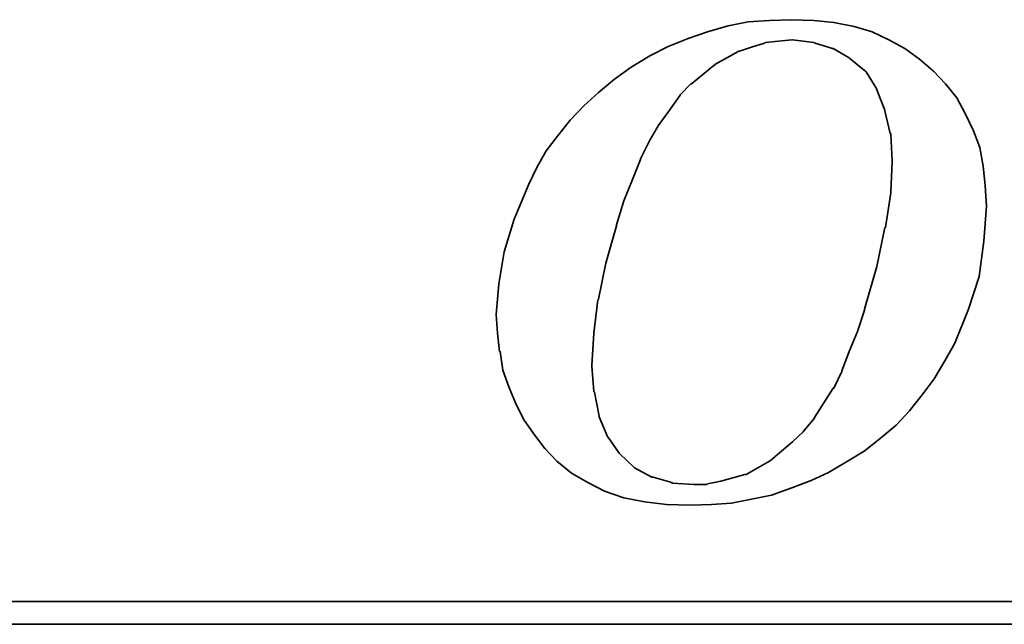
# Model space of a CAD drawing. Header units: millimetres. Extents: x -51 to 146, y -54 to 93.
# Tile 33 of 51: x 109.06 to 111.82, y 1.77 to 3.47. Entities that reach past the tile are written whole.
import ezdxf

# ---------------------------------------------------------------- set-up
doc = ezdxf.new("R2010")
doc.units = ezdxf.units.MM
doc.layers.add('DIM', color=4, linetype='Continuous')
doc.layers.add('layer 1', color=7, linetype='Continuous')

# ---------------------------------------------------------------- blocks, each defined once
blk = doc.blocks.new('TBI MOTION logo(完整正式版)')
at = {"layer": 'layer 1', "color": 22, "lineweight": 35}
for points, knots in [([(-11.34375, -6.98375), (-11.34375, -6.98375), (-10.91375, -7.43875), (-10.91375, -7.43875), (-10.91375, -7.43875), (-10.91375, -7.43875), (-10.38625, -7.87125), (-10.38625, -7.87125), (-10.38625, -7.87125), (-10.38625, -7.87125), (-9.81125, -8.20375), (-9.81125, -8.20375), (-9.81125, -8.20375), (-9.81125, -8.20375), (-9.21125, -8.51875), (-9.21125, -8.51875), (-9.21125, -8.51875), (-9.21125, -8.51875), (-8.51625, -8.75875), (-8.51625, -8.75875), (-8.51625, -8.75875), (-8.51625, -8.75875), (-7.77125, -8.90375), (-7.77125, -8.90375), (-7.77125, -8.90375), (-7.77125, -8.90375), (-6.97875, -8.99875), (-6.97875, -8.99875), (-6.97875, -8.99875), (-6.97875, -8.99875), (-6.14125, -9.02375), (-6.14125, -9.02375), (-6.14125, -9.02375), (-6.14125, -9.02375), (-5.37125, -8.99875), (-5.37125, -8.99875), (-5.37125, -8.99875), (-5.37125, -8.99875), (-4.65375, -8.94875), (-4.65375, -8.94875), (-4.65375, -8.94875), (-4.65375, -8.94875), (-3.93375, -8.80625), (-3.93375, -8.80625), (-3.93375, -8.80625), (-3.93375, -8.80625), (-3.21375, -8.66375), (-3.21375, -8.66375), (-3.21375, -8.66375), (-3.21375, -8.66375), (-2.49375, -8.39875), (-2.49375, -8.39875), (-2.49375, -8.39875), (-2.49375, -8.39875), (-1.79875, -8.13375), (-1.79875, -8.13375), (-1.79875, -8.13375), (-1.79875, -8.13375), (-1.17375, -7.84375), (-1.17375, -7.84375), (-1.17375, -7.84375), (-1.17375, -7.84375), (-0.52375, -7.46375), (-0.52375, -7.46375), (-0.52375, -7.46375), (-0.52375, -7.46375), (0.10124, -7.07875), (0.10124, -7.07875), (0.10124, -7.07875), (0.10124, -7.07875), (0.67625, -6.62375), (0.67625, -6.62375), (0.67625, -6.62375), (0.67625, -6.62375), (1.24874, -6.14375), (1.24874, -6.14375), (1.24874, -6.14375), (1.24874, -6.14375), (1.72874, -5.64125), (1.72874, -5.64125), (1.72874, -5.64125), (1.72874, -5.64125), (2.18624, -5.06375), (2.18624, -5.06375), (2.18624, -5.06375), (2.18624, -5.06375), (2.61625, -4.48874), (2.61625, -4.48874), (2.61625, -4.48874), (2.61625, -4.48874), (3.00125, -3.83874), (3.00125, -3.83874), (3.00125, -3.83874), (3.00125, -3.83874), (3.36124, -3.21374), (3.36124, -3.21374), (3.36124, -3.21374), (3.36124, -3.21374), (3.84374, -1.99125), (3.84374, -1.99125), (3.84374, -1.99125), (3.84374, -1.99125), (4.22625, -0.81875), (4.22625, -0.81875), (4.22625, -0.81875), (4.22625, -0.81875), (4.39125, 0.45624), (4.39125, 0.45624), (4.39125, 0.45624), (4.39125, 0.45624), (4.48874, 1.70124), (4.48874, 1.70124), (4.48874, 1.70124), (4.48874, 1.70124), (4.43874, 2.44625), (4.43874, 2.44625), (4.43874, 2.44625), (4.43874, 2.44625), (4.36874, 3.14125), (4.36874, 3.14125), (4.36874, 3.14125), (4.36874, 3.14125), (4.25125, 3.81125), (4.25125, 3.81125), (4.25125, 3.81125), (4.25125, 3.81125), (4.03124, 4.41125), (4.03124, 4.41125), (4.03124, 4.41125), (4.03124, 4.41125), (3.74374, 5.01125), (3.74374, 5.01125), (3.74374, 5.01125), (3.74374, 5.01125), (3.43124, 5.58875), (3.43124, 5.58875), (3.43124, 5.58875), (3.43124, 5.58875), (3.02625, 6.09125), (3.02625, 6.09125), (3.02625, 6.09125), (3.02625, 6.09125), (2.59374, 6.54875), (2.59374, 6.54875), (2.59374, 6.54875), (2.59374, 6.54875), (2.09124, 6.98125), (2.09124, 6.98125), (2.09124, 6.98125), (2.09124, 6.98125), (1.56124, 7.36625), (1.56124, 7.36625), (1.56124, 7.36625), (1.56124, 7.36625), (0.98624, 7.67625), (0.98624, 7.67625), (0.98624, 7.67625), (0.98624, 7.67625), (0.38624, 7.96375), (0.38624, 7.96375), (0.38624, 7.96375), (0.38624, 7.96375), (-0.25875, 8.15625), (-0.25875, 8.15625), (-0.25875, 8.15625), (-0.25875, 8.15625), (-0.98125, 8.30125), (-0.98125, 8.30125), (-0.98125, 8.30125), (-0.98125, 8.30125), (-1.70124, 8.37125), (-1.70124, 8.37125), (-1.70124, 8.37125), (-1.70124, 8.37125), (-2.49375, 8.39624), (-2.49375, 8.39624), (-2.49375, 8.39624), (-2.49375, 8.39624), (-3.28625, 8.37125), (-3.28625, 8.37125), (-3.28625, 8.37125), (-3.28625, 8.37125), (-4.05125, 8.32125), (-4.05125, 8.32125), (-4.05125, 8.32125), (-4.05125, 8.32125), (-4.77375, 8.18125), (-4.77375, 8.18125), (-4.77375, 8.18125), (-4.77375, 8.18125), (-5.51625, 7.96375), (-5.51625, 7.96375), (-5.51625, 7.96375), (-5.51625, 7.96375), (-6.21125, 7.72625), (-6.21125, 7.72625), (-6.21125, 7.72625), (-6.21125, 7.72625), (-6.92875, 7.43625), (-6.92875, 7.43625), (-6.92875, 7.43625), (-6.92875, 7.43625), (-7.57875, 7.10125), (-7.57875, 7.10125), (-7.57875, 7.10125), (-7.57875, 7.10125), (-8.24875, 6.69125), (-8.24875, 6.69125), (-8.24875, 6.69125), (-8.24875, 6.69125), (-8.84875, 6.26125), (-8.84875, 6.26125), (-8.84875, 6.26125), (-8.84875, 6.26125), (-9.42625, 5.78125), (-9.42625, 5.78125), (-9.42625, 5.78125), (-9.42625, 5.78125), (-9.95375, 5.30125), (-9.95375, 5.30125), (-9.95375, 5.30125), (-9.95375, 5.30125), (-10.43375, 4.79624), (-10.43375, 4.79624), (-10.43375, 4.79624), (-10.43375, 4.79624), (-10.88875, 4.22125), (-10.88875, 4.22125), (-10.88875, 4.22125), (-10.88875, 4.22125), (-11.29875, 3.69375), (-11.29875, 3.69375), (-11.29875, 3.69375), (-11.29875, 3.69375), (-11.63375, 3.09125), (-11.63375, 3.09125), (-11.63375, 3.09125), (-11.63375, 3.09125), (-11.91875, 2.49625), (-11.91875, 2.49625), (-11.91875, 2.49625), (-11.91875, 2.49625), (-12.44875, 1.24625), (-12.44875, 1.24625), (-12.44875, 1.24625), (-12.44875, 1.24625), (-12.80875, 0.06874), (-12.80875, 0.06874), (-12.80875, 0.06874), (-12.80875, 0.06874), (-12.99875, -1.07875), (-12.99875, -1.07875), (-12.99875, -1.07875), (-12.99875, -1.07875), (-13.09375, -2.18375), (-13.09375, -2.18375), (-13.09375, -2.18375), (-13.09375, -2.18375), (-13.04875, -2.85375), (-13.04875, -2.85375), (-13.04875, -2.85375), (-13.04875, -2.85375), (-12.97375, -3.50375), (-12.97375, -3.50375), (-12.97375, -3.50375), (-12.97375, -3.50375), (-12.95375, -3.50375), (-12.95375, -3.50375), (-12.95375, -3.50375), (-12.95375, -3.50375), (-12.85375, -4.17375), (-12.85375, -4.17375), (-12.85375, -4.17375), (-12.85375, -4.17375), (-12.63875, -4.77624), (-12.63875, -4.77624), (-12.63875, -4.77624), (-12.63875, -4.77624), (-12.39875, -5.35125), (-12.39875, -5.35125), (-12.39875, -5.35125), (-12.39875, -5.35125), (-12.11375, -5.92875), (-12.11375, -5.92875), (-12.11375, -5.92875), (-12.11375, -5.92875), (-11.75375, -6.45375), (-11.75375, -6.45375), (-11.75375, -6.45375), (-11.75375, -6.45375), (-11.34375, -6.98375), (-11.34375, -6.98375)], [0, 0, 0, 0, 0.01369863, 0.01369863, 0.01369863, 0.01369863, 0.02739726, 0.02739726, 0.02739726, 0.02739726, 0.04109589, 0.04109589, 0.04109589, 0.04109589, 0.05479452, 0.05479452, 0.05479452, 0.05479452, 0.06849315, 0.06849315, 0.06849315, 0.06849315, 0.08219178, 0.08219178, 0.08219178, 0.08219178, 0.09589041, 0.09589041, 0.09589041, 0.09589041, 0.10958904, 0.10958904, 0.10958904, 0.10958904, 0.12328767, 0.12328767, 0.12328767, 0.12328767, 0.1369863, 0.1369863, 0.1369863, 0.1369863, 0.15068493, 0.15068493, 0.15068493, 0.15068493, 0.16438356, 0.16438356, 0.16438356, 0.16438356, 0.17808219, 0.17808219, 0.17808219, 0.17808219, 0.19178082, 0.19178082, 0.19178082, 0.19178082, 0.20547945, 0.20547945, 0.20547945, 0.20547945, 0.21917808, 0.21917808, 0.21917808, 0.21917808, 0.23287671, 0.23287671, 0.23287671, 0.23287671, 0.24657534, 0.24657534, 0.24657534, 0.24657534, 0.26027397, 0.26027397, 0.26027397, 0.26027397, 0.2739726, 0.2739726, 0.2739726, 0.2739726, 0.28767123, 0.28767123, 0.28767123, 0.28767123, 0.30136986, 0.30136986, 0.30136986, 0.30136986, 0.31506849, 0.31506849, 0.31506849, 0.31506849, 0.32876712, 0.32876712, 0.32876712, 0.32876712, 0.34246575, 0.34246575, 0.34246575, 0.34246575, 0.35616438, 0.35616438, 0.35616438, 0.35616438, 0.36986301, 0.36986301, 0.36986301, 0.36986301, 0.38356164, 0.38356164, 0.38356164, 0.38356164, 0.39726027, 0.39726027, 0.39726027, 0.39726027, 0.4109589, 0.4109589, 0.4109589, 0.4109589, 0.42465753, 0.42465753, 0.42465753, 0.42465753, 0.43835616, 0.43835616, 0.43835616, 0.43835616, 0.45205479, 0.45205479, 0.45205479, 0.45205479, 0.46575342, 0.46575342, 0.46575342, 0.46575342, 0.47945205, 0.47945205, 0.47945205, 0.47945205, 0.49315068, 0.49315068, 0.49315068, 0.49315068, 0.50684932, 0.50684932, 0.50684932, 0.50684932, 0.52054795, 0.52054795, 0.52054795, 0.52054795, 0.53424658, 0.53424658, 0.53424658, 0.53424658, 0.54794521, 0.54794521, 0.54794521, 0.54794521, 0.56164384, 0.56164384, 0.56164384, 0.56164384, 0.57534247, 0.57534247, 0.57534247, 0.57534247, 0.5890411, 0.5890411, 0.5890411, 0.5890411, 0.60273973, 0.60273973, 0.60273973, 0.60273973, 0.61643836, 0.61643836, 0.61643836, 0.61643836, 0.63013699, 0.63013699, 0.63013699, 0.63013699, 0.64383562, 0.64383562, 0.64383562, 0.64383562, 0.65753425, 0.65753425, 0.65753425, 0.65753425, 0.67123288, 0.67123288, 0.67123288, 0.67123288, 0.68493151, 0.68493151, 0.68493151, 0.68493151, 0.69863014, 0.69863014, 0.69863014, 0.69863014, 0.71232877, 0.71232877, 0.71232877, 0.71232877, 0.7260274, 0.7260274, 0.7260274, 0.7260274, 0.73972603, 0.73972603, 0.73972603, 0.73972603, 0.75342466, 0.75342466, 0.75342466, 0.75342466, 0.76712329, 0.76712329, 0.76712329, 0.76712329, 0.78082192, 0.78082192, 0.78082192, 0.78082192, 0.79452055, 0.79452055, 0.79452055, 0.79452055, 0.80821918, 0.80821918, 0.80821918, 0.80821918, 0.82191781, 0.82191781, 0.82191781, 0.82191781, 0.83561644, 0.83561644, 0.83561644, 0.83561644, 0.84931507, 0.84931507, 0.84931507, 0.84931507, 0.8630137, 0.8630137, 0.8630137, 0.8630137, 0.87671233, 0.87671233, 0.87671233, 0.87671233, 0.89041096, 0.89041096, 0.89041096, 0.89041096, 0.90410959, 0.90410959, 0.90410959, 0.90410959, 0.91780822, 0.91780822, 0.91780822, 0.91780822, 0.93150685, 0.93150685, 0.93150685, 0.93150685, 0.94520548, 0.94520548, 0.94520548, 0.94520548, 0.95890411, 0.95890411, 0.95890411, 0.95890411, 0.97260274, 0.97260274, 0.97260274, 0.97260274, 0.98630137, 0.98630137, 0.98630137, 0.98630137, 1, 1, 1, 1]), ([(-8.77875, 1.03124), (-8.77875, 1.03124), (-8.51625, 1.89625), (-8.51625, 1.89625), (-8.51625, 1.89625), (-8.51625, 1.89625), (-8.20375, 2.66375), (-8.20375, 2.66375), (-8.20375, 2.66375), (-8.20375, 2.66375), (-7.91625, 3.38125), (-7.91625, 3.38125), (-7.91625, 3.38125), (-7.91625, 3.38125), (-7.91625, 3.40624), (-7.91625, 3.40624), (-7.91625, 3.40624), (-7.91625, 3.40624), (-7.57875, 4.07624), (-7.57875, 4.07624), (-7.57875, 4.07624), (-7.57875, 4.07624), (-7.24375, 4.65125), (-7.24375, 4.65125), (-7.24375, 4.65125), (-7.24375, 4.65125), (-7.21875, 4.65125), (-7.21875, 4.65125), (-7.21875, 4.65125), (-7.21875, 4.65125), (-7.21875, 4.67624), (-7.21875, 4.67624), (-7.21875, 4.67624), (-7.21875, 4.67624), (-6.83625, 5.20375), (-6.83625, 5.20375), (-6.83625, 5.20375), (-6.83625, 5.20375), (-6.49875, 5.68625), (-6.49875, 5.68625), (-6.49875, 5.68625), (-6.49875, 5.68625), (-6.49875, 5.70625), (-6.49875, 5.70625), (-6.49875, 5.70625), (-6.49875, 5.70625), (-6.11625, 6.09125), (-6.11625, 6.09125), (-6.11625, 6.09125), (-6.11625, 6.09125), (-6.09125, 6.09125), (-6.09125, 6.09125), (-6.09125, 6.09125), (-6.09125, 6.09125), (-5.27375, 6.76625), (-5.27375, 6.76625), (-5.27375, 6.76625), (-5.27375, 6.76625), (-5.24875, 6.76625), (-5.24875, 6.76625), (-5.24875, 6.76625), (-5.24875, 6.76625), (-5.24875, 6.78625), (-5.24875, 6.78625), (-5.24875, 6.78625), (-5.24875, 6.78625), (-4.38875, 7.26624), (-4.38875, 7.26624), (-4.38875, 7.26624), (-4.38875, 7.26624), (-4.36125, 7.26624), (-4.36125, 7.26624), (-4.36125, 7.26624), (-4.36125, 7.26624), (-3.93375, 7.41125), (-3.93375, 7.41125), (-3.93375, 7.41125), (-3.93375, 7.41125), (-3.47375, 7.55625), (-3.47375, 7.55625), (-3.47375, 7.55625), (-3.47375, 7.55625), (-3.45375, 7.55625), (-3.45375, 7.55625), (-3.45375, 7.55625), (-3.45375, 7.55625), (-3.42875, 7.58124), (-3.42875, 7.58124), (-3.42875, 7.58124), (-3.42875, 7.58124), (-2.97375, 7.62625), (-2.97375, 7.62625), (-2.97375, 7.62625), (-2.97375, 7.62625), (-2.49375, 7.67625), (-2.49375, 7.67625), (-2.49375, 7.67625), (-2.49375, 7.67625), (-2.46875, 7.67625), (-2.46875, 7.67625), (-2.46875, 7.67625), (-2.46875, 7.67625), (-1.70124, 7.58124), (-1.70124, 7.58124), (-1.70124, 7.58124), (-1.70124, 7.58124), (-1.67875, 7.55625), (-1.67875, 7.55625), (-1.67875, 7.55625), (-1.67875, 7.55625), (-1.65375, 7.55625), (-1.65375, 7.55625), (-1.65375, 7.55625), (-1.65375, 7.55625), (-1.03125, 7.36625), (-1.03125, 7.36625), (-1.03125, 7.36625), (-1.03125, 7.36625), (-1.00625, 7.36625), (-1.00625, 7.36625), (-1.00625, 7.36625), (-1.00625, 7.36625), (-0.43124, 7.02624), (-0.43124, 7.02624), (-0.43124, 7.02624), (-0.43124, 7.02624), (-0.40625, 7.00624), (-0.40625, 7.00624), (-0.40625, 7.00624), (-0.40625, 7.00624), (0.12124, 6.57124), (0.12124, 6.57124), (0.12124, 6.57124), (0.12124, 6.57124), (0.14624, 6.54875), (0.14624, 6.54875), (0.14624, 6.54875), (0.14624, 6.54875), (0.17124, 6.52375), (0.17124, 6.52375), (0.17124, 6.52375), (0.17124, 6.52375), (0.55625, 5.89875), (0.55625, 5.89875), (0.55625, 5.89875), (0.55625, 5.89875), (0.55625, 5.87625), (0.55625, 5.87625), (0.55625, 5.87625), (0.55625, 5.87625), (0.84124, 5.15625), (0.84124, 5.15625), (0.84124, 5.15625), (0.84124, 5.15625), (0.84124, 5.13125), (0.84124, 5.13125), (0.84124, 5.13125), (0.84124, 5.13125), (1.03624, 4.31875), (1.03624, 4.31875), (1.03624, 4.31875), (1.03624, 4.31875), (1.05624, 4.31875), (1.05624, 4.31875), (1.05624, 4.31875), (1.05624, 4.31875), (1.05624, 4.29125), (1.05624, 4.29125), (1.05624, 4.29125), (1.05624, 4.29125), (1.10625, 3.33125), (1.10625, 3.33125), (1.10625, 3.33125), (1.10625, 3.33125), (1.10625, 3.30875), (1.10625, 3.30875), (1.10625, 3.30875), (1.10625, 3.30875), (1.05624, 2.20624), (1.05624, 2.20624), (1.05624, 2.20624), (1.05624, 2.20624), (1.05624, 2.18124), (1.05624, 2.18124), (1.05624, 2.18124), (1.05624, 2.18124), (0.86624, 0.93624), (0.86624, 0.93624), (0.86624, 0.93624), (0.86624, 0.93624), (0.84124, 0.93624), (0.84124, 0.93624), (0.84124, 0.93624), (0.84124, 0.93624), (0.55625, -0.45874), (0.55625, -0.45874), (0.55625, -0.45874), (0.55625, -0.45874), (0.12124, -1.99125), (0.12124, -1.99125), (0.12124, -1.99125), (0.12124, -1.99125), (0.12124, -2.01874), (0.12124, -2.01874), (0.12124, -2.01874), (0.12124, -2.01874), (-0.13874, -2.78375), (-0.13874, -2.78375), (-0.13874, -2.78375), (-0.13874, -2.78375), (-0.43124, -3.50375), (-0.43124, -3.50375), (-0.43124, -3.50375), (-0.43124, -3.50375), (-0.69375, -4.19875), (-0.69375, -4.19875), (-0.69375, -4.19875), (-0.69375, -4.19875), (-0.69375, -4.22375), (-0.69375, -4.22375), (-0.69375, -4.22375), (-0.69375, -4.22375), (-0.98125, -4.82374), (-0.98125, -4.82374), (-0.98125, -4.82374), (-0.98125, -4.82374), (-1.00625, -4.82374), (-1.00625, -4.82374), (-1.00625, -4.82374), (-1.00625, -4.82374), (-1.33875, -5.35125), (-1.33875, -5.35125), (-1.33875, -5.35125), (-1.33875, -5.35125), (-1.67875, -5.87875), (-1.67875, -5.87875), (-1.67875, -5.87875), (-1.67875, -5.87875), (-1.67875, -5.90375), (-1.67875, -5.90375), (-1.67875, -5.90375), (-1.67875, -5.90375), (-2.05875, -6.35875), (-2.05875, -6.35875), (-2.05875, -6.35875), (-2.05875, -6.35875), (-2.08375, -6.38375), (-2.08375, -6.38375), (-2.08375, -6.38375), (-2.08375, -6.38375), (-2.46875, -6.74375), (-2.46875, -6.74375), (-2.46875, -6.74375), (-2.46875, -6.74375), (-3.25875, -7.41625), (-3.25875, -7.41625), (-3.25875, -7.41625), (-3.25875, -7.41625), (-3.28625, -7.43875), (-3.28625, -7.43875), (-3.28625, -7.43875), (-3.28625, -7.43875), (-4.12375, -7.91875), (-4.12375, -7.91875), (-4.12375, -7.91875), (-4.12375, -7.91875), (-4.14875, -7.91875), (-4.14875, -7.91875), (-4.14875, -7.91875), (-4.14875, -7.91875), (-4.17125, -7.91875), (-4.17125, -7.91875), (-4.17125, -7.91875), (-4.17125, -7.91875), (-5.03375, -8.15875), (-5.03375, -8.15875), (-5.03375, -8.15875), (-5.03375, -8.15875), (-5.51625, -8.25625), (-5.51625, -8.25625), (-5.51625, -8.25625), (-5.51625, -8.25625), (-5.54125, -8.27875), (-5.54125, -8.27875), (-5.54125, -8.27875), (-5.54125, -8.27875), (-5.56375, -8.27875), (-5.56375, -8.27875), (-5.56375, -8.27875), (-5.56375, -8.27875), (-5.99625, -8.27875), (-5.99625, -8.27875), (-5.99625, -8.27875), (-5.99625, -8.27875), (-6.76375, -8.23125), (-6.76375, -8.23125), (-6.76375, -8.23125), (-6.76375, -8.23125), (-6.78875, -8.23125), (-6.78875, -8.23125), (-6.78875, -8.23125), (-6.78875, -8.23125), (-6.78875, -8.20375), (-6.78875, -8.20375), (-6.78875, -8.20375), (-6.78875, -8.20375), (-7.45875, -8.01375), (-7.45875, -8.01375), (-7.45875, -8.01375), (-7.45875, -8.01375), (-7.48375, -8.01375), (-7.48375, -8.01375), (-7.48375, -8.01375), (-7.48375, -8.01375), (-7.50875, -8.01375), (-7.50875, -8.01375), (-7.50875, -8.01375), (-7.50875, -8.01375), (-8.13125, -7.67875), (-8.13125, -7.67875), (-8.13125, -7.67875), (-8.13125, -7.67875), (-8.15625, -7.65375), (-8.15625, -7.65375), (-8.15625, -7.65375), (-8.15625, -7.65375), (-8.65875, -7.17375), (-8.65875, -7.17375), (-8.65875, -7.17375), (-8.65875, -7.17375), (-8.68375, -7.14875), (-8.68375, -7.14875), (-8.68375, -7.14875), (-8.68375, -7.14875), (-9.08875, -6.57375), (-9.08875, -6.57375), (-9.08875, -6.57375), (-9.08875, -6.57375), (-9.11375, -6.54875), (-9.11375, -6.54875), (-9.11375, -6.54875), (-9.11375, -6.54875), (-9.11375, -6.52875), (-9.11375, -6.52875), (-9.11375, -6.52875), (-9.11375, -6.52875), (-9.40375, -5.85375), (-9.40375, -5.85375), (-9.40375, -5.85375), (-9.40375, -5.85375), (-9.40375, -5.82875), (-9.40375, -5.82875), (-9.40375, -5.82875), (-9.40375, -5.82875), (-9.56875, -4.96875), (-9.56875, -4.96875), (-9.56875, -4.96875), (-9.56875, -4.96875), (-9.59375, -4.94375), (-9.59375, -4.94375), (-9.59375, -4.94375), (-9.59375, -4.94375), (-9.66375, -4.03375), (-9.66375, -4.03375), (-9.66375, -4.03375), (-9.66375, -4.03375), (-9.66375, -4.00875), (-9.66375, -4.00875), (-9.66375, -4.00875), (-9.66375, -4.00875), (-9.59375, -2.85375), (-9.59375, -2.85375), (-9.59375, -2.85375), (-9.59375, -2.85375), (-9.45125, -1.65875), (-9.45125, -1.65875), (-9.45125, -1.65875), (-9.45125, -1.65875), (-9.42625, -1.63375), (-9.42625, -1.63375), (-9.42625, -1.63375), (-9.42625, -1.63375), (-9.16125, -0.33875), (-9.16125, -0.33875), (-9.16125, -0.33875), (-9.16125, -0.33875), (-8.77875, 1.00624), (-8.77875, 1.00624), (-8.77875, 1.00624), (-8.77875, 1.00624), (-8.77875, 1.03124), (-8.77875, 1.03124)], [0, 0, 0, 0, 0.01020408, 0.01020408, 0.01020408, 0.01020408, 0.02040816, 0.02040816, 0.02040816, 0.02040816, 0.03061224, 0.03061224, 0.03061224, 0.03061224, 0.04081633, 0.04081633, 0.04081633, 0.04081633, 0.05102041, 0.05102041, 0.05102041, 0.05102041, 0.06122449, 0.06122449, 0.06122449, 0.06122449, 0.07142857, 0.07142857, 0.07142857, 0.07142857, 0.08163265, 0.08163265, 0.08163265, 0.08163265, 0.09183673, 0.09183673, 0.09183673, 0.09183673, 0.10204082, 0.10204082, 0.10204082, 0.10204082, 0.1122449, 0.1122449, 0.1122449, 0.1122449, 0.12244898, 0.12244898, 0.12244898, 0.12244898, 0.13265306, 0.13265306, 0.13265306, 0.13265306, 0.14285714, 0.14285714, 0.14285714, 0.14285714, 0.15306122, 0.15306122, 0.15306122, 0.15306122, 0.16326531, 0.16326531, 0.16326531, 0.16326531, 0.17346939, 0.17346939, 0.17346939, 0.17346939, 0.18367347, 0.18367347, 0.18367347, 0.18367347, 0.19387755, 0.19387755, 0.19387755, 0.19387755, 0.20408163, 0.20408163, 0.20408163, 0.20408163, 0.21428571, 0.21428571, 0.21428571, 0.21428571, 0.2244898, 0.2244898, 0.2244898, 0.2244898, 0.23469388, 0.23469388, 0.23469388, 0.23469388, 0.24489796, 0.24489796, 0.24489796, 0.24489796, 0.25510204, 0.25510204, 0.25510204, 0.25510204, 0.26530612, 0.26530612, 0.26530612, 0.26530612, 0.2755102, 0.2755102, 0.2755102, 0.2755102, 0.28571429, 0.28571429, 0.28571429, 0.28571429, 0.29591837, 0.29591837, 0.29591837, 0.29591837, 0.30612245, 0.30612245, 0.30612245, 0.30612245, 0.31632653, 0.31632653, 0.31632653, 0.31632653, 0.32653061, 0.32653061, 0.32653061, 0.32653061, 0.33673469, 0.33673469, 0.33673469, 0.33673469, 0.34693878, 0.34693878, 0.34693878, 0.34693878, 0.35714286, 0.35714286, 0.35714286, 0.35714286, 0.36734694, 0.36734694, 0.36734694, 0.36734694, 0.37755102, 0.37755102, 0.37755102, 0.37755102, 0.3877551, 0.3877551, 0.3877551, 0.3877551, 0.39795918, 0.39795918, 0.39795918, 0.39795918, 0.40816327, 0.40816327, 0.40816327, 0.40816327, 0.41836735, 0.41836735, 0.41836735, 0.41836735, 0.42857143, 0.42857143, 0.42857143, 0.42857143, 0.43877551, 0.43877551, 0.43877551, 0.43877551, 0.44897959, 0.44897959, 0.44897959, 0.44897959, 0.45918367, 0.45918367, 0.45918367, 0.45918367, 0.46938776, 0.46938776, 0.46938776, 0.46938776, 0.47959184, 0.47959184, 0.47959184, 0.47959184, 0.48979592, 0.48979592, 0.48979592, 0.48979592, 0.5, 0.5, 0.5, 0.5, 0.51020408, 0.51020408, 0.51020408, 0.51020408, 0.52040816, 0.52040816, 0.52040816, 0.52040816, 0.53061224, 0.53061224, 0.53061224, 0.53061224, 0.54081633, 0.54081633, 0.54081633, 0.54081633, 0.55102041, 0.55102041, 0.55102041, 0.55102041, 0.56122449, 0.56122449, 0.56122449, 0.56122449, 0.57142857, 0.57142857, 0.57142857, 0.57142857, 0.58163265, 0.58163265, 0.58163265, 0.58163265, 0.59183673, 0.59183673, 0.59183673, 0.59183673, 0.60204082, 0.60204082, 0.60204082, 0.60204082, 0.6122449, 0.6122449, 0.6122449, 0.6122449, 0.62244898, 0.62244898, 0.62244898, 0.62244898, 0.63265306, 0.63265306, 0.63265306, 0.63265306, 0.64285714, 0.64285714, 0.64285714, 0.64285714, 0.65306122, 0.65306122, 0.65306122, 0.65306122, 0.66326531, 0.66326531, 0.66326531, 0.66326531, 0.67346939, 0.67346939, 0.67346939, 0.67346939, 0.68367347, 0.68367347, 0.68367347, 0.68367347, 0.69387755, 0.69387755, 0.69387755, 0.69387755, 0.70408163, 0.70408163, 0.70408163, 0.70408163, 0.71428571, 0.71428571, 0.71428571, 0.71428571, 0.7244898, 0.7244898, 0.7244898, 0.7244898, 0.73469388, 0.73469388, 0.73469388, 0.73469388, 0.74489796, 0.74489796, 0.74489796, 0.74489796, 0.75510204, 0.75510204, 0.75510204, 0.75510204, 0.76530612, 0.76530612, 0.76530612, 0.76530612, 0.7755102, 0.7755102, 0.7755102, 0.7755102, 0.78571429, 0.78571429, 0.78571429, 0.78571429, 0.79591837, 0.79591837, 0.79591837, 0.79591837, 0.80612245, 0.80612245, 0.80612245, 0.80612245, 0.81632653, 0.81632653, 0.81632653, 0.81632653, 0.82653061, 0.82653061, 0.82653061, 0.82653061, 0.83673469, 0.83673469, 0.83673469, 0.83673469, 0.84693878, 0.84693878, 0.84693878, 0.84693878, 0.85714286, 0.85714286, 0.85714286, 0.85714286, 0.86734694, 0.86734694, 0.86734694, 0.86734694, 0.87755102, 0.87755102, 0.87755102, 0.87755102, 0.8877551, 0.8877551, 0.8877551, 0.8877551, 0.89795918, 0.89795918, 0.89795918, 0.89795918, 0.90816327, 0.90816327, 0.90816327, 0.90816327, 0.91836735, 0.91836735, 0.91836735, 0.91836735, 0.92857143, 0.92857143, 0.92857143, 0.92857143, 0.93877551, 0.93877551, 0.93877551, 0.93877551, 0.94897959, 0.94897959, 0.94897959, 0.94897959, 0.95918367, 0.95918367, 0.95918367, 0.95918367, 0.96938776, 0.96938776, 0.96938776, 0.96938776, 0.97959184, 0.97959184, 0.97959184, 0.97959184, 0.98979592, 0.98979592, 0.98979592, 0.98979592, 1, 1, 1, 1]), ([(75.90875, -9.47875), (75.90875, -9.47875), (75.90875, -12.28625), (75.90875, -12.28625), (75.90875, -12.28625), (75.90875, -12.28625), (75.90875, -12.47875), (75.90875, -12.47875), (75.90875, -12.47875), (75.90875, -12.47875), (75.71625, -12.47875), (75.71625, -12.47875), (75.71625, -12.47875), (75.71625, -12.47875), (-88.32875, -12.47875), (-88.32875, -12.47875), (-88.32875, -12.47875), (-88.32875, -12.47875), (-88.32875, -13.29375), (-88.32875, -13.29375), (-88.32875, -13.29375), (-88.32875, -13.29375), (82.89125, -13.29375), (82.89125, -13.29375), (82.89125, -13.29375), (82.89125, -13.29375), (75.90875, -9.47875), (75.90875, -9.47875)], [0, 0, 0, 0, 0.14285714, 0.14285714, 0.14285714, 0.14285714, 0.28571429, 0.28571429, 0.28571429, 0.28571429, 0.42857143, 0.42857143, 0.42857143, 0.42857143, 0.57142857, 0.57142857, 0.57142857, 0.57142857, 0.71428571, 0.71428571, 0.71428571, 0.71428571, 0.85714286, 0.85714286, 0.85714286, 0.85714286, 1, 1, 1, 1])]:
    blk.add_open_spline(points, degree=3, knots=knots, dxfattribs=at)

msp = doc.modelspace()

# ---------------------------------------------------------------- block references
at = {"layer": 'DIM', "color": 7, "xscale": 0.0784079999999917, "yscale": 0.0784079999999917, "zscale": 0.0784079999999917}
msp.add_blockref('TBI MOTION logo(完整正式版)', (111.4219, 2.8126), dxfattribs=at)

doc.saveas('drawing.dxf')
